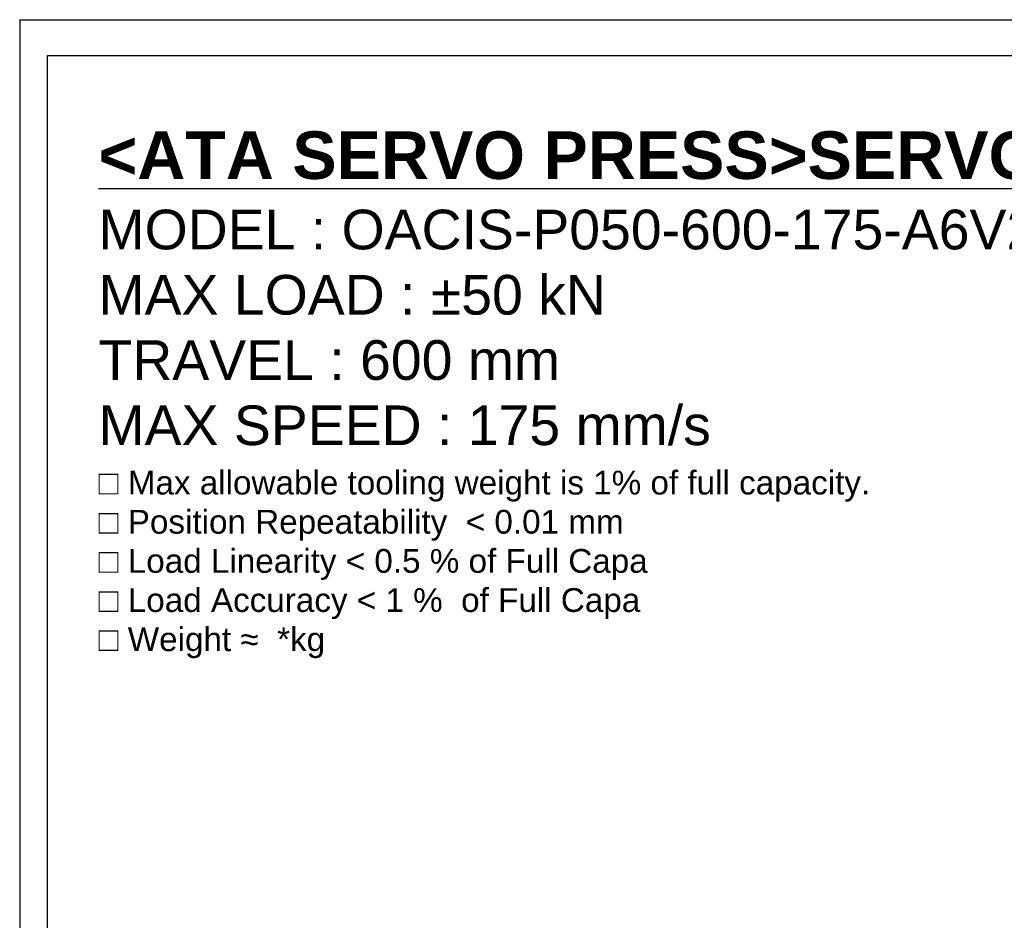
# Model space of a CAD drawing. Extents: x 0 to 2359, y -14 to 1663.
# Tile 3 of 37: x 0 to 695, y 1027 to 1663. Entities that reach past the tile are written whole.
import ezdxf

# ---------------------------------------------------------------- set-up
doc = ezdxf.new("R2010")
doc.units = 0
doc.header["$LTSCALE"] = 25.4
doc.layers.get('0').update_dxf_attribs({"linetype": 'CONTINUOUS'})
doc.layers.add('ATA-TEXT', color=7, linetype='CONTINUOUS', lineweight=25)
doc.styles.add('주 문자 (ISO)', font='arial.ttf')

# ---------------------------------------------------------------- blocks, each defined once
blk = doc.blocks.new('ata-Border-A1-002')
at = {"color": 253, "ltscale": 0.5}
for q in [(841, 594), (0, 0)]:
    blk.add_line((0, 594), q, dxfattribs=at)
blk.add_line((7, 585), (834, 585))
at = {"ltscale": 0.5}
blk.add_line((7, 9), (7, 585), dxfattribs=at)

msp = doc.modelspace()

# ---------------------------------------------------------------- block references
at = {"xscale": 2.8, "yscale": 2.8, "zscale": 2.8}
msp.add_blockref('ata-Border-A1-002', (0, 0), dxfattribs=at)

# ---------------------------------------------------------------- texts
at = {"layer": 'ATA-TEXT', "color": 7, "insert": (55.63996, 1584.3041576), "char_height": 9.8, "width": 1158.900561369, "attachment_point": 1, "line_spacing_factor": 0.987388, "style": '주 문자 (ISO)'}
msp.add_mtext('{\\fArial|b1|i0|c129|p34;\\H3.42860x;\\L<ATA SERVO PRESS>SERVO PRESS>}\\P{\\fArial|b0|i0|c129|p34;\\H2.85705x;MODEL : OACIS-P050-}{\\fArial|b0|i0|c0|p34;\\H2.85705x;6}{\\fArial|b0|i0|c129|p34;\\H2.85705x;00-}{\\fArial|b0|i0|c0|p34;\\H2.85705x;175}{\\fArial|b0|i0|c129|p34;\\H2.85705x;-A}{\\fArial|b0|i0|c0|p34;\\H2.85705x;6V200}\\P{\\fArial|b0|i0|c129|p34;\\H2.85705x;MAX LOAD : ±50 kN}\\P{\\fArial|b0|i0|c129|p34;\\H2.85705x;TRAVEL : }{\\fArial|b0|i0|c0|p34;\\H2.85705x;6}{\\fArial|b0|i0|c129|p34;\\H2.85705x;00 mm}\\P{\\fArial|b0|i0|c129|p34;\\H2.85705x;MAX SPEED : }{\\fArial|b0|i0|c0|p34;\\H2.85705x;175}{\\fArial|b0|i0|c129|p34;\\H2.85705x; mm/s}\\P{\\fArial|b0|i0|c129|p34;\\H1.71423x;□ Max allowable tooling weight is 1% of full capacity.}\\P{\\fArial|b0|i0|c129|p34;\\H1.71423x;□ Position Repeatability  }{\\fArial|b0|i0|c129|p34;\\H1.71423x;<}{\\fArial|b0|i0|c129|p34;\\H1.71423x; 0.01 mm}\\P{\\fArial|b0|i0|c129|p34;\\H1.71423x;□ Load Linearity }{\\fArial|b0|i0|c129|p34;\\H1.71423x;<}{\\fArial|b0|i0|c129|p34;\\H1.71423x; 0.5 % of Full Capa}\\P{\\fArial|b0|i0|c129|p34;\\H1.71423x;□ Load Accuracy }{\\fArial|b0|i0|c129|p34;\\H1.71423x;<}{\\fArial|b0|i0|c129|p34;\\H1.71423x; 1 %  of Full Capa}\\P{\\fArial|b0|i0|c129|p34;\\H1.71423x;□ Weight }{\\fArial|b0|i0|c0|p34;\\H1.71423x;≈}{\\fArial|b0|i0|c129|p34;\\H1.71423x; }{\\fArial|b0|i0|c0|p34;\\H1.71423x; *}{\\fArial|b0|i0|c129|p34;\\H1.71423x;kg}', dxfattribs=at)

doc.saveas('drawing.dxf')
